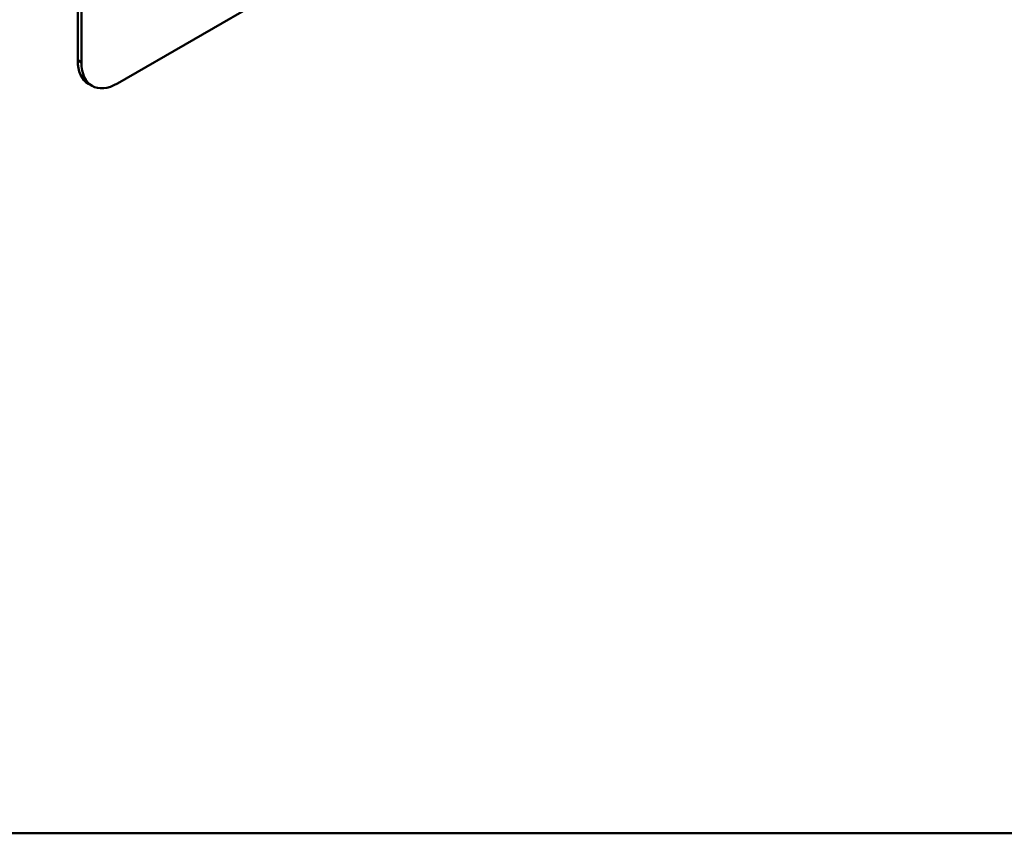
# Model space of a CAD drawing. Header units: millimetres. Extents: x 20 to 833, y 20 to 574.
# Tile 2 of 7: x 361 to 438, y 20 to 83. Entities that reach past the tile are written whole.
import ezdxf

# ---------------------------------------------------------------- set-up
doc = ezdxf.new("R2010")
doc.units = ezdxf.units.MM
doc.header["$LTSCALE"] = 2
for name, color, linetype, lineweight in [('Sichtbare Kanten(DIN)', 7, 'Continuous', 50), ('Sichtbare tangentiale Kanten(DIN)', 7, 'Continuous', 50), ('Skizziergeometrie(DIN)', 7, 'Continuous', 50)]:
    doc.layers.add(name, color=color, linetype=linetype, lineweight=lineweight)

# ---------------------------------------------------------------- blocks, each defined once
blk = doc.blocks.new('Ränder Standardrahmen')
at = {"layer": 'Skizziergeometrie(DIN)', "flags": 128}
blk.add_lwpolyline([(10, 10), (10, 287), (410, 287), (410, 10), (10, 10)], dxfattribs=at)

msp = doc.modelspace()

# ---------------------------------------------------------------- linework, layer by layer
at = {"layer": 'Sichtbare Kanten(DIN)'}
for p, q in [((365.788, 161.931), (365.788, 80.281)), ((366.07, 161.767), (366.07, 80.118)), ((368.899, 78.485), (422.639, 109.512)), ((366.899, 78.287), (366.616, 78.45))]:
    msp.add_line(p, q, dxfattribs=at)
for centre, end_param in [((368.616, 81.914), 6.283185), ((368.899, 81.751), 7.068583)]:
    msp.add_ellipse(centre, major_axis=(-2, -3.464), ratio=0.57735, start_param=5.497787, end_param=end_param, dxfattribs=at)
at = {"layer": 'Sichtbare tangentiale Kanten(DIN)'}
msp.add_line((366.07, 80.118), (365.788, 80.281), dxfattribs=at)

# ---------------------------------------------------------------- block references
at = {"xscale": 2, "yscale": 2, "zscale": 2}
msp.add_blockref('Ränder Standardrahmen', (0, 0), dxfattribs=at)

doc.saveas('drawing.dxf')
